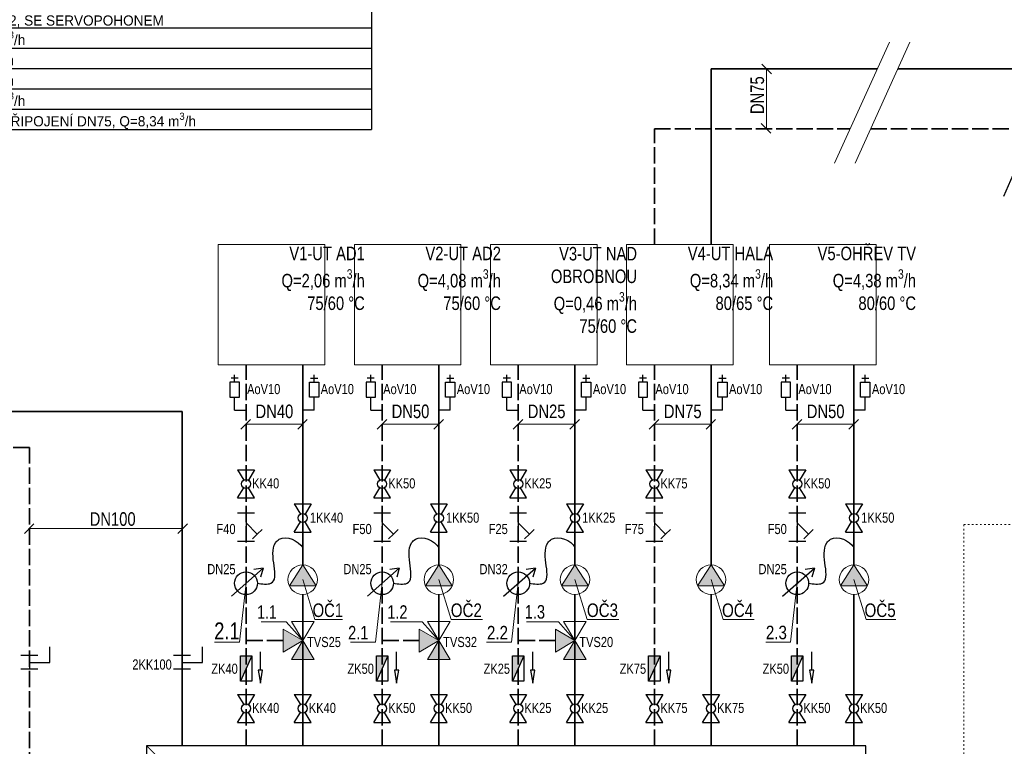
# Model space of a CAD drawing. Header units: millimetres. Extents: x -98431657 to -98227415, y -465497820 to -465456067.
# Tile 10 of 63: x -98427622 to -98420358, y -465469647 to -465464286. Entities that reach past the tile are written whole.
import ezdxf

# ---------------------------------------------------------------- set-up
doc = ezdxf.new("R2010")
doc.units = ezdxf.units.MM
for name, pattern in [('ACAD_ISO02W100', [15, 12, -3]), ('ACAD_ISO03W100', [30, 12, -18]), ('Carkovana', [0.21, 0.15, -0.06])]:
    doc.linetypes.add(name, pattern=pattern)
for name, color, linetype, lineweight in [('AA_ROZPISKY', 7, 'Continuous', 15), ('Kóty obecně', 7, 'Continuous', 25), ('Kóty_obecně', 7, 'Continuous', 25), ('Standard', 7, 'Continuous', 25), ('Topení', 6, 'Continuous', 25), ('WPF 1 - vrt', 7, 'Continuous', 25), ('ZAM - POHLEDY_Pero_č.__2', 7, 'Continuous', 13), ('základ', 7, 'Continuous', 25)]:
    doc.layers.add(name, color=color, linetype=linetype, lineweight=lineweight)
doc.layers.add('URB_DOMY_skica_hatch', color=7, linetype='Continuous', lineweight=25, true_color=0x656565)
doc.styles.add('ARIAL', font='arial.ttf')

# ---------------------------------------------------------------- blocks, each defined once
blk = doc.blocks.new('*T215')
at = {"layer": 'Kóty_obecně', "color": 6, "linetype": 'ByBlock', "lineweight": 50, "transparency": 16777216}
for p, q in [((0, 0), (5880.7, 0)), ((0, 0), (0, -550)), ((5880.7, 0), (5880.7, -550)), ((0, -250), (5880.7, -250)), ((931, -250), (931, -550))]:
    blk.add_line(p, q, dxfattribs=at)
at = {"layer": 'Kóty_obecně', "color": 0, "lineweight": 50, "transparency": 16777216}
blk.add_line((0, -550), (5880.7, -550), dxfattribs=at)
at = {"layer": 'Kóty_obecně', "color": 0, "linetype": 'ByBlock', "lineweight": -2, "transparency": 16777216}
for p, q in [((0, -550), (0, -1150)), ((931, -550), (931, -1150)), ((5880.7, -550), (5880.7, -2650)), ((0, -700), (5880.7, -700)), ((0, -850), (5880.7, -850)), ((0, -1000), (5880.7, -1000)), ((931, -1150), (5880.7, -1150)), ((0, -1300), (0, -2650)), ((931, -1300), (5880.7, -1300)), ((931, -1300), (931, -2650)), ((0, -1450), (5880.7, -1450)), ((0, -1600), (5880.7, -1600)), ((0, -1750), (5880.7, -1750)), ((0, -1900), (5880.7, -1900)), ((0, -2050), (5880.7, -2050)), ((0, -2200), (5880.7, -2200)), ((0, -2350), (5880.7, -2350)), ((0, -2500), (5880.7, -2500)), ((0, -2650), (5880.7, -2650))]:
    blk.add_line(p, q, dxfattribs=at)
at = {"layer": 'Kóty_obecně', "color": 0, "lineweight": -2, "transparency": 16777216}
for p, q in [((0, -1150), (931, -1150)), ((0, -1150), (0, -1300)), ((931, -1150), (931, -1300)), ((0, -1300), (931, -1300))]:
    blk.add_line(p, q, dxfattribs=at)
at = {"layer": 'Kóty_obecně', "color": 0, "transparency": 16777216}
for s, insert, char_height, width, attachment_point in [('{\\Fc:\\program files\\ab studio\\cadkonplus 2018\\2018\\fonts\\ic-simplex|c238;LEGENDA ZNAČENÍ}', (2940.3, -125), 125, 5877.662, 5), ('Z{\\Fc:\\program files\\ab studio\\cadkonplus 2018\\2018\\fonts\\ic-simplex|c238;NAČKA}', (465.5, -400), 100, 928.031, 5), ('P{\\Fc:\\program files\\ab studio\\cadkonplus 2018\\2018\\fonts\\ic-simplex|c238;OPIS}', (3405.8, -400), 100, 4946.631, 5), ('{\\Fc:\\program files\\ab studio\\cadkonplus 2018\\2018\\fonts\\ic-simplex|c238;1.1}', (465.5, -625), 75, 928.031, 5), ('\\A1;{\\Fc:\\program files\\ab studio\\cadkonplus 2018\\2018\\fonts\\ic-simplex|c238; TROJCESTNÝ SMĚŠOVACÍ VENTIL DN25, kvs 8, SE SERVOPOHONEM}', (932.5, -698.5), 75, 4946.631, 7), ('{\\Fc:\\program files\\ab studio\\cadkonplus 2018\\2018\\fonts\\ic-simplex|c238;1.2}', (465.5, -775), 75, 928.031, 5), ('\\A1;{\\Fc:\\program files\\ab studio\\cadkonplus 2018\\2018\\fonts\\ic-simplex|c238; TROJCESTNÝ SMĚŠOVACÍ VENTIL DN32, kvs 12, SE SERVOPOHONEM}', (932.5, -848.5), 75, 4946.631, 7), ('{\\Fc:\\program files\\ab studio\\cadkonplus 2018\\2018\\fonts\\ic-simplex|c238;1.3}', (465.5, -925), 75, 928.031, 5), ('\\A1;{\\Fc:\\program files\\ab studio\\cadkonplus 2018\\2018\\fonts\\ic-simplex|c238; TROJCESTNÝ SMĚŠOVACÍ VENTIL DN20, kvs 4, SE SERVOPOHONEM}', (932.5, -998.5), 75, 4946.631, 7), ('{\\Fc:\\program files\\ab studio\\cadkonplus 2018\\2018\\fonts\\ic-simplex|c238;1.4}', (465.5, -1075), 75, 928.031, 5), ('\\A1;{\\Fc:\\program files\\ab studio\\cadkonplus 2018\\2018\\fonts\\ic-simplex|c238; TROJCESTNÝ SMĚŠOVACÍ VENTIL DN20, kvs 6, SE SERVOPOHONEM}', (932.5, -1148.5), 75, 4946.631, 7), ('{\\Fc:\\program files\\ab studio\\cadkonplus 2018\\2018\\fonts\\ic-simplex|c238;1.5}', (465.5, -1225), 75, 928.031, 5), ('\\A1;{\\Fc:\\program files\\ab studio\\cadkonplus 2018\\2018\\fonts\\ic-simplex|c238; TROJCESTNÝ SMĚŠOVACÍ VENTIL DN25, kvs 8, SE SERVOPOHONEM}', (932.5, -1298.5), 75, 4946.631, 7), ('{\\Fc:\\program files\\ab studio\\cadkonplus 2018\\2018\\fonts\\ic-simplex|c238;1.6}', (465.5, -1375), 75, 928.031, 5), ('\\A1;{\\Fc:\\program files\\ab studio\\cadkonplus 2018\\2018\\fonts\\ic-simplex|c238; TROJCESTNÝ SMĚŠOVACÍ VENTIL DN25, kvs 8, SE SERVOPOHONEM}', (932.5, -1448.5), 75, 4946.631, 7), ('{\\Fc:\\program files\\ab studio\\cadkonplus 2018\\2018\\fonts\\ic-simplex|c238;1.7}', (465.5, -1525), 75, 928.031, 5), ('\\A1;{\\Fc:\\program files\\ab studio\\cadkonplus 2018\\2018\\fonts\\ic-simplex|c238; TROJCESTNÝ SMĚŠOVACÍ VENTIL DN25, kvs 8, SE SERVOPOHONEM}', (932.5, -1598.5), 75, 4946.631, 7), ('{\\Fc:\\program files\\ab studio\\cadkonplus 2018\\2018\\fonts\\ic-simplex|c238;1.8}', (465.5, -1675), 75, 928.031, 5), ('\\A1;{\\Fc:\\program files\\ab studio\\cadkonplus 2018\\2018\\fonts\\ic-simplex|c238; TROJCESTNÝ SMĚŠOVACÍ VENTIL DN20, kvs 4, SE SERVOPOHONEM}', (932.5, -1748.5), 75, 4946.631, 7), ('{\\Fc:\\program files\\ab studio\\cadkonplus 2018\\2018\\fonts\\ic-simplex|c238;1.9}', (465.5, -1825), 75, 928.031, 5), ('\\A1;{\\Fc:\\program files\\ab studio\\cadkonplus 2018\\2018\\fonts\\ic-simplex|c238; TROJCESTNÝ SMĚŠOVACÍ VENTIL DN32, kvs 12, SE SERVOPOHONEM}', (932.5, -1898.5), 75, 4946.631, 7), ('{\\Fc:\\program files\\ab studio\\cadkonplus 2018\\2018\\fonts\\ic-simplex|c238;2.1}', (465.5, -1975), 75, 928.031, 5), ('\\A1;{\\Fc:\\program files\\ab studio\\cadkonplus 2018\\2018\\fonts\\ic-simplex|c238; KALORIMETR ULTRAZVUKOVÝ, DN25, Q=3,5 m\\H0.7x;\\S3^ ;\\H1.42857x;/h}', (932.5, -2048.5), 75, 4946.631, 7), ('{\\Fc:\\program files\\ab studio\\cadkonplus 2018\\2018\\fonts\\ic-simplex|c238;2.2}', (465.5, -2125), 75, 928.031, 5), ('\\A1;{\\Fc:\\program files\\ab studio\\cadkonplus 2018\\2018\\fonts\\ic-simplex|c238; KALORIMETR ULTRAZVUKOVÝ, DN32, Q=6 m\\H0.7x;\\S3^ ;\\H1.42857x;/h}', (932.5, -2198.5), 75, 4946.631, 7), ('{\\Ftxt|c238;2.3}', (465.5, -2275), 75, 928.031, 5), ('\\A1;{\\Fc:\\program files\\ab studio\\cadkonplus 2018\\2018\\fonts\\ic-simplex|c238; KALORIMETR ULTRAZVUKOVÝ, DN25, Q=6 m\\H0.7x;\\S3^ ;\\H1.42857x;/h}', (932.5, -2348.5), 75, 4946.631, 7), ('{\\Ftxt|c238;2.4}', (465.5, -2425), 75, 928.031, 5), ('\\A1;{\\Fc:\\program files\\ab studio\\cadkonplus 2018\\2018\\fonts\\ic-simplex|c238; KALORIMETR ULTRAZVUKOVÝ, DN25, Q=3,5 m\\H0.7x;\\S3^ ;\\H1.42857x;/h}', (932.5, -2498.5), 75, 4946.631, 7), ('{\\Ftxt|c238;3}', (465.5, -2575), 75, 928.031, 5), ('\\A1;{\\Fc:\\program files\\ab studio\\cadkonplus 2018\\2018\\fonts\\ic-simplex|c238; TERMOHYDRAULICKÝ ROZDĚLOVAČ DN200, PŘIPOJENÍ DN75, Q=8,34 m\\H0.7x;\\S3^ ;\\H1.42857x;/h}', (932.5, -2648.5), 75, 4946.631, 7)]:
    blk.add_mtext(s, dxfattribs=dict(at, insert=insert, char_height=char_height, width=width, attachment_point=attachment_point))

msp = doc.modelspace()

# ---------------------------------------------------------------- hatches: boundary and pattern name
at = {"linetype": 'ACAD_ISO02W100', "lineweight": 100}
h = msp.add_hatch(color=256, dxfattribs=at)
h.dxf.hatch_style = 1
h.paths.add_polyline_path([(-98425678.3, -465468781.7), (-98425678.3, -465468867), (-98425678.3, -465468952.2), (-98425534.2, -465468867)])
h.paths.add_polyline_path([(-98425534.2, -465468867), (-98425617.6, -465469007.8), (-98425450.2, -465469007.8)])
h.paths.add_polyline_path([(-98424674, -465468781.7), (-98424674, -465468867), (-98424674, -465468952.2), (-98424530, -465468867)])
h.paths.add_polyline_path([(-98424530, -465468867), (-98424613.3, -465469007.8), (-98424445.9, -465469007.8)])
h.paths.add_polyline_path([(-98423669.8, -465468781.7), (-98423669.8, -465468867), (-98423669.8, -465468952.2), (-98423525.7, -465468867)])
h.paths.add_polyline_path([(-98423525.7, -465468867), (-98423609, -465469007.8), (-98423441.7, -465469007.8)])
h = msp.add_hatch(color=256, dxfattribs=at)
h.dxf.hatch_style = 1
h.paths.add_polyline_path([(-98425910.8, -465468979.9), (-98425994.5, -465468979.9), (-98425994.5, -465469165.9)])
h.paths.add_polyline_path([(-98424906.6, -465468979.9), (-98424990.3, -465468979.9), (-98424990.3, -465469165.9)])
h.paths.add_polyline_path([(-98423902.3, -465468979.9), (-98423986, -465468979.9), (-98423986, -465469165.9)])
h.paths.add_polyline_path([(-98422898.1, -465468979.9), (-98422981.8, -465468979.9), (-98422981.8, -465469165.9)])
h.paths.add_polyline_path([(-98421843.6, -465468979.9), (-98421927.3, -465468979.9), (-98421927.3, -465469165.9)])
at = {"layer": 'URB_DOMY_skica_hatch', "linetype": 'Continuous', "lineweight": 25, "true_color": 0x000000}
for points in [[(-98425534.2, -465468308.8), (-98425633, -465468462.9), (-98425435.5, -465468462.9)], [(-98424530, -465468308.8), (-98424628.8, -465468462.9), (-98424431.2, -465468462.9)], [(-98423525.7, -465468308.8), (-98423624.5, -465468462.9), (-98423426.9, -465468462.9)], [(-98422521.5, -465468308.8), (-98422620.3, -465468462.9), (-98422422.7, -465468462.9)], [(-98421467, -465468308.8), (-98421565.8, -465468462.9), (-98421368.2, -465468462.9)]]:
    msp.add_hatch(color=18, dxfattribs=at).paths.add_polyline_path(points)

# ---------------------------------------------------------------- linework, layer by layer
at = {"layer": 'AA_ROZPISKY', "linetype": 'ACAD_ISO03W100', "lineweight": 20}
msp.add_lwpolyline([(-98420657, -465468010.6), (-98411157, -465468011.5), (-98411157.4, -465472044.8), (-98420657.4, -465472043.9)], close=True, dxfattribs=at)
at = {"layer": 'Standard', "color": 1, "linetype": 'Continuous', "lineweight": 35}
for p, q in [((-98422521.5, -465464648.2), (-98421294.5, -465464648.2)), ((-98422521.5, -465465945.7), (-98422521.5, -465464648.2)), ((-98421143.8, -465464648.2), (-98420176.6, -465464648.2)), ((-98425534.2, -465468308.8), (-98425534.2, -465466832.8)), ((-98424530, -465468308.8), (-98424530, -465466832.8)), ((-98423525.7, -465468308.8), (-98423525.7, -465466832.8)), ((-98422521.5, -465468308.8), (-98422521.5, -465466832.8)), ((-98421467, -465468308.8), (-98421467, -465466832.8)), ((-98426424.9, -465467177.1), (-98429347, -465467177.1)), ((-98426424.9, -465469643.5), (-98426424.9, -465467177.1)), ((-98425534.2, -465469643.5), (-98425534.2, -465468526.2)), ((-98424530, -465469643.5), (-98424530, -465468526.2)), ((-98423525.7, -465469643.5), (-98423525.7, -465468526.2)), ((-98422521.5, -465469643.5), (-98422521.5, -465468526.2)), ((-98421467, -465469643.5), (-98421467, -465468526.2))]:
    msp.add_line(p, q, dxfattribs=at)
at = {"layer": 'Standard', "color": 5, "linetype": 'ACAD_ISO02W100', "lineweight": 35, "ltscale": 10}
for p, q in [((-98422939.9, -465465092.2), (-98421495.7, -465465092.2)), ((-98422939.9, -465465945.7), (-98422939.9, -465465092.2)), ((-98421345.1, -465465092.2), (-98420176.6, -465465092.2)), ((-98425952.7, -465469643.5), (-98425952.7, -465466832.8)), ((-98424948.4, -465469643.5), (-98424948.4, -465466832.8)), ((-98423944.2, -465469643.5), (-98423944.2, -465466832.8)), ((-98422939.9, -465469643.5), (-98422939.9, -465466832.8)), ((-98421885.4, -465469643.5), (-98421885.4, -465466832.8)), ((-98427551, -465467443.1), (-98429505.2, -465467443.1)), ((-98427551, -465469810.9), (-98427551, -465467443.1)), ((-98425678.3, -465468867), (-98425952.7, -465468867)), ((-98424674, -465468867), (-98424948.4, -465468867)), ((-98423669.8, -465468867), (-98423944.2, -465468867))]:
    msp.add_line(p, q, dxfattribs=at)
at = {"layer": 'Standard', "color": 0, "linetype": 'Continuous', "lineweight": 13}
for p, q in [((-98426001.7, -465468879.8), (-98425952.7, -465468444.4)), ((-98425534.2, -465468417.5), (-98425444.3, -465468710.6)), ((-98424997.4, -465468879.8), (-98424948.4, -465468444.4)), ((-98424530, -465468417.5), (-98424440, -465468710.6)), ((-98423993.1, -465468879.8), (-98423944.2, -465468444.4)), ((-98423525.7, -465468417.5), (-98423435.8, -465468710.6)), ((-98422521.5, -465468417.5), (-98422431.5, -465468710.6)), ((-98421934.4, -465468879.8), (-98421885.4, -465468444.4)), ((-98421467, -465468417.5), (-98421377, -465468710.6)), ((-98425840.6, -465468727.6), (-98425656.5, -465468727.6)), ((-98425656.5, -465468727.6), (-98425534.2, -465468867)), ((-98425534.2, -465468867), (-98425617.6, -465468726.2)), ((-98425617.6, -465468726.2), (-98425450.2, -465468726.2)), ((-98425450.2, -465468726.2), (-98425534.2, -465468867)), ((-98425444.3, -465468710.6), (-98425241, -465468710.6)), ((-98424886.6, -465468727.6), (-98424652.3, -465468727.6)), ((-98424652.3, -465468727.6), (-98424530, -465468867)), ((-98424530, -465468867), (-98424613.3, -465468726.2)), ((-98424613.3, -465468726.2), (-98424445.9, -465468726.2)), ((-98424445.9, -465468726.2), (-98424530, -465468867)), ((-98424440, -465468710.6), (-98424208.8, -465468710.6)), ((-98423882.3, -465468727.6), (-98423648, -465468727.6)), ((-98423648, -465468727.6), (-98423525.7, -465468867)), ((-98423525.7, -465468867), (-98423609, -465468726.2)), ((-98423609, -465468726.2), (-98423441.7, -465468726.2)), ((-98423441.7, -465468726.2), (-98423525.7, -465468867)), ((-98423435.8, -465468710.6), (-98423201.7, -465468710.6)), ((-98422431.5, -465468710.6), (-98422203.5, -465468710.6)), ((-98421377, -465468710.6), (-98421157.9, -465468710.6)), ((-98425534.2, -465468867), (-98425678.3, -465468781.7)), ((-98425678.3, -465468781.7), (-98425678.3, -465468867)), ((-98424530, -465468867), (-98424674, -465468781.7)), ((-98424674, -465468781.7), (-98424674, -465468867)), ((-98423525.7, -465468867), (-98423669.8, -465468781.7)), ((-98423669.8, -465468781.7), (-98423669.8, -465468867)), ((-98426185.8, -465468879.8), (-98426001.7, -465468879.8)), ((-98425534.2, -465468867), (-98425678.3, -465468952.2)), ((-98425678.3, -465468952.2), (-98425678.3, -465468867)), ((-98425534.2, -465468867), (-98425617.6, -465469007.8)), ((-98425450.2, -465469007.8), (-98425534.2, -465468867)), ((-98425181.5, -465468879.8), (-98424997.4, -465468879.8)), ((-98424530, -465468867), (-98424674, -465468952.2)), ((-98424674, -465468952.2), (-98424674, -465468867)), ((-98424530, -465468867), (-98424613.3, -465469007.8)), ((-98424445.9, -465469007.8), (-98424530, -465468867)), ((-98424177.3, -465468879.8), (-98423993.1, -465468879.8)), ((-98423525.7, -465468867), (-98423669.8, -465468952.2)), ((-98423669.8, -465468952.2), (-98423669.8, -465468867)), ((-98423525.7, -465468867), (-98423609, -465469007.8)), ((-98423441.7, -465469007.8), (-98423525.7, -465468867)), ((-98422118.5, -465468879.8), (-98421934.4, -465468879.8)), ((-98425617.6, -465469007.8), (-98425450.2, -465469007.8)), ((-98424613.3, -465469007.8), (-98424445.9, -465469007.8)), ((-98423609, -465469007.8), (-98423441.7, -465469007.8)), ((-98426685.7, -465469643.5), (-98426685.7, -465469978.3)), ((-98421379.9, -465469643.5), (-98426685.7, -465469643.5)), ((-98421379.9, -465469643.5), (-98421379.9, -465469978.3))]:
    msp.add_line(p, q, dxfattribs=at)
at = {"layer": 'Standard', "color": 0, "linetype": 'Continuous', "lineweight": 25}
msp.add_lwpolyline([(-98421379.9, -465469643.5), (-98426685.7, -465469643.5), (-98426685.7, -465469978.3), (-98421379.9, -465469978.3), (-98421379.9, -465469643.5)], close=True, dxfattribs=at)
at = {"layer": 'Topení', "color": 0, "linetype": 'Continuous', "lineweight": 13}
for p, q in [((-98421205, -465464450.6), (-98421609.6, -465465343.6)), ((-98421054.3, -465464450.6), (-98421459, -465465343.6)), ((-98422145.8, -465464614.3), (-98422074.7, -465464685.3)), ((-98422111.9, -465465092.2), (-98422111.9, -465464648.2)), ((-98422151.6, -465465052.5), (-98422080.6, -465465123.5)), ((-98425918.8, -465467236.8), (-98425989.8, -465467307.8)), ((-98425952.7, -465467270.6), (-98425534.2, -465467270.6)), ((-98425500.4, -465467236.8), (-98425571.4, -465467307.8)), ((-98424914.6, -465467236.8), (-98424985.6, -465467307.8)), ((-98424948.4, -465467270.6), (-98424530, -465467270.6)), ((-98424496.1, -465467236.8), (-98424567.1, -465467307.8)), ((-98423910.3, -465467236.8), (-98423981.3, -465467307.8)), ((-98423944.2, -465467270.6), (-98423525.7, -465467270.6)), ((-98423491.9, -465467236.8), (-98423562.9, -465467307.8)), ((-98422906, -465467236.8), (-98422977.1, -465467307.8)), ((-98422939.9, -465467270.6), (-98422521.5, -465467270.6)), ((-98422487.6, -465467236.8), (-98422558.6, -465467307.8)), ((-98421851.6, -465467236.8), (-98421922.6, -465467307.8)), ((-98421885.4, -465467270.6), (-98421467, -465467270.6)), ((-98421433.1, -465467236.8), (-98421504.1, -465467307.8)), ((-98427517.2, -465468006.6), (-98427588.2, -465468077.7)), ((-98426385.2, -465468006.6), (-98426456.2, -465468077.7)), ((-98427556.9, -465468040.5), (-98426424.9, -465468040.5))]:
    msp.add_line(p, q, dxfattribs=at)
at = {"layer": 'Topení', "color": 0, "linetype": 'Continuous', "lineweight": 25}
for p, q in [((-98420176.6, -465465160.6), (-98420364.6, -465465590.5)), ((-98426014.9, -465467607.4), (-98425890.5, -465467607.4)), ((-98426014.9, -465467607.4), (-98425969.9, -465467682.4)), ((-98425890.5, -465467607.4), (-98425935.5, -465467682.4)), ((-98425010.6, -465467607.4), (-98424886.2, -465467607.4)), ((-98425010.6, -465467607.4), (-98424965.6, -465467682.4)), ((-98424886.2, -465467607.4), (-98424931.2, -465467682.4)), ((-98424006.4, -465467607.4), (-98423882, -465467607.4)), ((-98424006.4, -465467607.4), (-98423961.4, -465467682.4)), ((-98423882, -465467607.4), (-98423927, -465467682.4)), ((-98423002.1, -465467607.4), (-98422877.7, -465467607.4)), ((-98423002.1, -465467607.4), (-98422957.1, -465467682.4)), ((-98422877.7, -465467607.4), (-98422922.7, -465467682.4)), ((-98421947.7, -465467607.4), (-98421823.2, -465467607.4)), ((-98421947.7, -465467607.4), (-98421902.7, -465467682.4)), ((-98421823.2, -465467607.4), (-98421868.2, -465467682.4)), ((-98426014.9, -465467814.9), (-98425969.9, -465467739.8)), ((-98425890.5, -465467814.9), (-98425935.5, -465467739.8)), ((-98425010.6, -465467814.9), (-98424965.6, -465467739.8)), ((-98424886.2, -465467814.9), (-98424931.2, -465467739.8)), ((-98424006.4, -465467814.9), (-98423961.4, -465467739.8)), ((-98423882, -465467814.9), (-98423927, -465467739.8)), ((-98423002.1, -465467814.9), (-98422957.1, -465467739.8)), ((-98422877.7, -465467814.9), (-98422922.7, -465467739.8)), ((-98421947.7, -465467814.9), (-98421902.7, -465467739.8)), ((-98421823.2, -465467814.9), (-98421868.2, -465467739.8)), ((-98426014.9, -465467814.9), (-98425890.5, -465467814.9)), ((-98425596.5, -465467858.4), (-98425472, -465467858.4)), ((-98425596.5, -465467858.4), (-98425551.5, -465467933.5)), ((-98425472, -465467858.4), (-98425517, -465467933.5)), ((-98425010.6, -465467814.9), (-98424886.2, -465467814.9)), ((-98424592.2, -465467858.4), (-98424467.8, -465467858.4)), ((-98424592.2, -465467858.4), (-98424547.2, -465467933.5)), ((-98424467.8, -465467858.4), (-98424512.8, -465467933.5)), ((-98424006.4, -465467814.9), (-98423882, -465467814.9)), ((-98423588, -465467858.4), (-98423463.5, -465467858.4)), ((-98423588, -465467858.4), (-98423542.9, -465467933.5)), ((-98423463.5, -465467858.4), (-98423508.5, -465467933.5)), ((-98423002.1, -465467814.9), (-98422877.7, -465467814.9)), ((-98421947.7, -465467814.9), (-98421823.2, -465467814.9)), ((-98421529.2, -465467858.4), (-98421404.8, -465467858.4)), ((-98421529.2, -465467858.4), (-98421484.2, -465467933.5)), ((-98421404.8, -465467858.4), (-98421449.8, -465467933.5)), ((-98426014.9, -465467925.4), (-98425890.5, -465467925.4)), ((-98425952.7, -465467925.4), (-98425952.7, -465468132.9)), ((-98425010.6, -465467925.4), (-98424886.2, -465467925.4)), ((-98424948.4, -465467925.4), (-98424948.4, -465468132.9)), ((-98424006.4, -465467925.4), (-98423882, -465467925.4)), ((-98423944.2, -465467925.4), (-98423944.2, -465468132.9)), ((-98423002.1, -465467925.4), (-98422877.7, -465467925.4)), ((-98422939.9, -465467925.4), (-98422939.9, -465468132.9)), ((-98421947.7, -465467925.4), (-98421823.2, -465467925.4)), ((-98421885.4, -465467925.4), (-98421885.4, -465468132.9)), ((-98425952.7, -465467999), (-98425869.8, -465468081.9)), ((-98425596.5, -465468066), (-98425551.5, -465467990.9)), ((-98425472, -465468066), (-98425517, -465467990.9)), ((-98424948.4, -465467999), (-98424865.6, -465468081.9)), ((-98424592.2, -465468066), (-98424547.2, -465467990.9)), ((-98424467.8, -465468066), (-98424512.8, -465467990.9)), ((-98423944.2, -465467999), (-98423861.3, -465468081.9)), ((-98423588, -465468066), (-98423542.9, -465467990.9)), ((-98423463.5, -465468066), (-98423508.5, -465467990.9)), ((-98422939.9, -465467999), (-98422857.1, -465468081.9)), ((-98421885.4, -465467999), (-98421802.6, -465468081.9)), ((-98421529.2, -465468066), (-98421484.2, -465467990.9)), ((-98421404.8, -465468066), (-98421449.8, -465467990.9)), ((-98425869.8, -465468081.9), (-98425905.3, -465468117.4)), ((-98425869.8, -465468081.9), (-98425834.3, -465468046.3)), ((-98425596.5, -465468066), (-98425472, -465468066)), ((-98424865.6, -465468081.9), (-98424901.1, -465468117.4)), ((-98424865.6, -465468081.9), (-98424830.1, -465468046.3)), ((-98424592.2, -465468066), (-98424467.8, -465468066)), ((-98423861.3, -465468081.9), (-98423896.8, -465468117.4)), ((-98423861.3, -465468081.9), (-98423825.8, -465468046.3)), ((-98423588, -465468066), (-98423463.5, -465468066)), ((-98422857.1, -465468081.9), (-98422892.6, -465468117.4)), ((-98422857.1, -465468081.9), (-98422821.6, -465468046.3)), ((-98421802.6, -465468081.9), (-98421838.1, -465468117.4)), ((-98421802.6, -465468081.9), (-98421767.1, -465468046.3)), ((-98421529.2, -465468066), (-98421404.8, -465468066)), ((-98426014.9, -465468132.9), (-98425890.5, -465468132.9)), ((-98425010.6, -465468132.9), (-98424886.2, -465468132.9)), ((-98424006.4, -465468132.9), (-98423882, -465468132.9)), ((-98423002.1, -465468132.9), (-98422877.7, -465468132.9)), ((-98421947.7, -465468132.9), (-98421823.2, -465468132.9)), ((-98426060.4, -465468540.3), (-98425826.2, -465468332.9)), ((-98425826.2, -465468332.9), (-98425895.2, -465468343.6)), ((-98425826.2, -465468332.9), (-98425845.2, -465468400)), ((-98425056.1, -465468540.3), (-98424822, -465468332.9)), ((-98424822, -465468332.9), (-98424890.9, -465468343.6)), ((-98424822, -465468332.9), (-98424840.9, -465468400)), ((-98424051.9, -465468540.3), (-98423817.7, -465468332.9)), ((-98423817.7, -465468332.9), (-98423886.7, -465468343.6)), ((-98423817.7, -465468332.9), (-98423836.6, -465468400)), ((-98421993.2, -465468540.3), (-98421759, -465468332.9)), ((-98421759, -465468332.9), (-98421828, -465468343.6)), ((-98421759, -465468332.9), (-98421777.9, -465468400)), ((-98426014.9, -465469264.4), (-98425890.5, -465469264.4)), ((-98426014.9, -465469264.4), (-98425969.9, -465469339.4)), ((-98425890.5, -465469264.4), (-98425935.5, -465469339.4)), ((-98425596.5, -465469264.4), (-98425472, -465469264.4)), ((-98425596.5, -465469264.4), (-98425551.5, -465469339.4)), ((-98425472, -465469264.4), (-98425517, -465469339.4)), ((-98425010.6, -465469264.4), (-98424886.2, -465469264.4)), ((-98425010.6, -465469264.4), (-98424965.6, -465469339.4)), ((-98424886.2, -465469264.4), (-98424931.2, -465469339.4)), ((-98424592.2, -465469264.4), (-98424467.8, -465469264.4)), ((-98424592.2, -465469264.4), (-98424547.2, -465469339.4)), ((-98424467.8, -465469264.4), (-98424512.8, -465469339.4)), ((-98424006.4, -465469264.4), (-98423882, -465469264.4)), ((-98424006.4, -465469264.4), (-98423961.4, -465469339.4)), ((-98423882, -465469264.4), (-98423927, -465469339.4)), ((-98423588, -465469264.4), (-98423463.5, -465469264.4)), ((-98423588, -465469264.4), (-98423542.9, -465469339.4)), ((-98423463.5, -465469264.4), (-98423508.5, -465469339.4)), ((-98423002.1, -465469264.4), (-98422877.7, -465469264.4)), ((-98423002.1, -465469264.4), (-98422957.1, -465469339.4)), ((-98422877.7, -465469264.4), (-98422922.7, -465469339.4)), ((-98422583.7, -465469264.4), (-98422459.3, -465469264.4)), ((-98422583.7, -465469264.4), (-98422538.7, -465469339.4)), ((-98422459.3, -465469264.4), (-98422504.3, -465469339.4)), ((-98421947.7, -465469264.4), (-98421823.2, -465469264.4)), ((-98421947.7, -465469264.4), (-98421902.7, -465469339.4)), ((-98421823.2, -465469264.4), (-98421868.2, -465469339.4)), ((-98421529.2, -465469264.4), (-98421404.8, -465469264.4)), ((-98421529.2, -465469264.4), (-98421484.2, -465469339.4)), ((-98421404.8, -465469264.4), (-98421449.8, -465469339.4)), ((-98426014.9, -465469471.9), (-98425969.9, -465469396.9)), ((-98425890.5, -465469471.9), (-98425935.5, -465469396.9)), ((-98425596.5, -465469471.9), (-98425551.5, -465469396.9)), ((-98425472, -465469471.9), (-98425517, -465469396.9)), ((-98425010.6, -465469471.9), (-98424965.6, -465469396.9)), ((-98424886.2, -465469471.9), (-98424931.2, -465469396.9)), ((-98424592.2, -465469471.9), (-98424547.2, -465469396.9)), ((-98424467.8, -465469471.9), (-98424512.8, -465469396.9)), ((-98424006.4, -465469471.9), (-98423961.4, -465469396.9)), ((-98423882, -465469471.9), (-98423927, -465469396.9)), ((-98423588, -465469471.9), (-98423542.9, -465469396.9)), ((-98423463.5, -465469471.9), (-98423508.5, -465469396.9)), ((-98423002.1, -465469471.9), (-98422957.1, -465469396.9)), ((-98422877.7, -465469471.9), (-98422922.7, -465469396.9)), ((-98422583.7, -465469471.9), (-98422538.7, -465469396.9)), ((-98422459.3, -465469471.9), (-98422504.3, -465469396.9)), ((-98421947.7, -465469471.9), (-98421902.7, -465469396.9)), ((-98421823.2, -465469471.9), (-98421868.2, -465469396.9)), ((-98421529.2, -465469471.9), (-98421484.2, -465469396.9)), ((-98421404.8, -465469471.9), (-98421449.8, -465469396.9)), ((-98426014.9, -465469471.9), (-98425890.5, -465469471.9)), ((-98425596.5, -465469471.9), (-98425472, -465469471.9)), ((-98425010.6, -465469471.9), (-98424886.2, -465469471.9)), ((-98424592.2, -465469471.9), (-98424467.8, -465469471.9)), ((-98424006.4, -465469471.9), (-98423882, -465469471.9)), ((-98423588, -465469471.9), (-98423463.5, -465469471.9)), ((-98423002.1, -465469471.9), (-98422877.7, -465469471.9)), ((-98422583.7, -465469471.9), (-98422459.3, -465469471.9)), ((-98421947.7, -465469471.9), (-98421823.2, -465469471.9)), ((-98421529.2, -465469471.9), (-98421404.8, -465469471.9))]:
    msp.add_line(p, q, dxfattribs=at)
at = {"layer": 'Topení', "color": 0, "linetype": 'Continuous', "lineweight": 35}
msp.add_line((-98426424.9, -465468975.2), (-98426424.9, -465469075.6), dxfattribs=at)
at = {"layer": 'Topení', "color": 0, "linetype": 'Carkovana', "lineweight": 18}
msp.add_lwpolyline([(-98421379.9, -465469810.9), (-98426518.3, -465469810.9), (-98426685.7, -465469643.5)], dxfattribs=at)
at = {"layer": 'Topení', "color": 0, "linetype": 'Continuous', "lineweight": 25}
for centre, radius in [((-98425952.7, -465467711.1), 33.5), ((-98424948.4, -465467711.1), 33.5), ((-98423944.2, -465467711.1), 33.5), ((-98422939.9, -465467711.1), 33.5), ((-98421885.4, -465467711.1), 33.5), ((-98425534.2, -465467962.2), 33.5), ((-98424530, -465467962.2), 33.5), ((-98423525.7, -465467962.2), 33.5), ((-98421467, -465467962.2), 33.5), ((-98425952.7, -465468444.4), 83.7), ((-98424948.4, -465468444.4), 83.7), ((-98423944.2, -465468444.4), 83.7), ((-98421885.4, -465468444.4), 83.7), ((-98425952.7, -465469368.1), 33.5), ((-98425534.2, -465469368.1), 33.5), ((-98424948.4, -465469368.1), 33.5), ((-98424530, -465469368.1), 33.5), ((-98423944.2, -465469368.1), 33.5), ((-98423525.7, -465469368.1), 33.5), ((-98422939.9, -465469368.1), 33.5), ((-98422521.5, -465469368.1), 33.5), ((-98421885.4, -465469368.1), 33.5), ((-98421467, -465469368.1), 33.5)]:
    msp.add_circle(centre, radius, dxfattribs=at)
for points, start_tangent, end_tangent in [([(-98425869, -465468444.4), (-98425768.6, -465468444.4), (-98425735.5, -465468147), (-98425707, -465468119.8), (-98425534.2, -465468180.8)], (1.156269, -0.124047), (0.658422, -1.070822)), ([(-98424864.7, -465468444.4), (-98424764.3, -465468444.4), (-98424731.2, -465468147), (-98424702.7, -465468119.8), (-98424530, -465468180.8)], (1.156269, -0.124047), (0.658422, -1.070822)), ([(-98423860.5, -465468444.4), (-98423760.1, -465468444.4), (-98423726.9, -465468147), (-98423698.5, -465468119.8), (-98423525.7, -465468180.8)], (1.156269, -0.124047), (0.558422, -1.070822)), ([(-98421801.8, -465468444.4), (-98421701.3, -465468444.4), (-98421668.2, -465468147), (-98421639.7, -465468119.8), (-98421467, -465468180.8)], (1.056269, -0.124047), (0.658422, -1.070822))]:
    msp.add_spline(points, degree=3, dxfattribs=dict(at, start_tangent=start_tangent, end_tangent=end_tangent))
at = {"layer": 'WPF 1 - vrt'}
for p, q in [((-98426036.4, -465467167.2), (-98426036.4, -465467118.1)), ((-98425450.6, -465467167.2), (-98425450.6, -465467118.1)), ((-98425032.1, -465467167.2), (-98425032.1, -465467118.1)), ((-98424446.3, -465467167.2), (-98424446.3, -465467118.1)), ((-98424027.9, -465467167.2), (-98424027.9, -465467118.1)), ((-98423442, -465467167.2), (-98423442, -465467118.1)), ((-98423023.6, -465467167.2), (-98423023.6, -465467118.1)), ((-98422437.8, -465467167.2), (-98422437.8, -465467118.1)), ((-98421969.1, -465467167.2), (-98421969.1, -465467118.1)), ((-98421383.3, -465467167.2), (-98421383.3, -465467118.1)), ((-98426036.4, -465467167.2), (-98425952.7, -465467167.2)), ((-98425450.6, -465467167.2), (-98425534.2, -465467167.2)), ((-98425032.1, -465467167.2), (-98424948.4, -465467167.2)), ((-98424446.3, -465467167.2), (-98424530, -465467167.2)), ((-98424027.9, -465467167.2), (-98423944.2, -465467167.2)), ((-98423442, -465467167.2), (-98423525.7, -465467167.2)), ((-98423023.6, -465467167.2), (-98422939.9, -465467167.2)), ((-98422437.8, -465467167.2), (-98422521.5, -465467167.2)), ((-98421969.1, -465467167.2), (-98421885.4, -465467167.2)), ((-98421383.3, -465467167.2), (-98421467, -465467167.2))]:
    msp.add_line(p, q, dxfattribs=at)
at = {"layer": 'ZAM - POHLEDY_Pero_č.__2', "color": 0, "linetype": 'Continuous', "lineweight": 13}
for p, q in [((-98425534.2, -465468308.8), (-98425633, -465468462.9)), ((-98425435.5, -465468462.9), (-98425534.2, -465468308.8)), ((-98424530, -465468308.8), (-98424628.8, -465468462.9)), ((-98424431.2, -465468462.9), (-98424530, -465468308.8)), ((-98423525.7, -465468308.8), (-98423624.5, -465468462.9)), ((-98423426.9, -465468462.9), (-98423525.7, -465468308.8)), ((-98422521.5, -465468308.8), (-98422620.3, -465468462.9)), ((-98422422.7, -465468462.9), (-98422521.5, -465468308.8)), ((-98421467, -465468308.8), (-98421565.8, -465468462.9)), ((-98421368.2, -465468462.9), (-98421467, -465468308.8)), ((-98425633, -465468462.9), (-98425435.5, -465468462.9)), ((-98424628.8, -465468462.9), (-98424431.2, -465468462.9)), ((-98423624.5, -465468462.9), (-98423426.9, -465468462.9)), ((-98422620.3, -465468462.9), (-98422422.7, -465468462.9)), ((-98421565.8, -465468462.9), (-98421368.2, -465468462.9))]:
    msp.add_line(p, q, dxfattribs=at)
for points in [[(-98426157.6, -465465945.7), (-98425371.1, -465465945.7), (-98425371.1, -465466832.8), (-98426157.6, -465466832.8), (-98426157.6, -465465945.7)], [(-98425153.3, -465465945.7), (-98424366.9, -465465945.7), (-98424366.9, -465466832.8), (-98425153.3, -465466832.8), (-98425153.3, -465465945.7)], [(-98424149.1, -465465945.7), (-98423362.6, -465465945.7), (-98423362.6, -465466832.8), (-98424149.1, -465466832.8), (-98424149.1, -465465945.7)], [(-98423144.8, -465465945.7), (-98422358.3, -465465945.7), (-98422358.3, -465466832.8), (-98423144.8, -465466832.8), (-98423144.8, -465465945.7)], [(-98422090.4, -465465945.7), (-98421303.9, -465465945.7), (-98421303.9, -465466832.8), (-98422090.4, -465466832.8), (-98422090.4, -465465945.7)]]:
    msp.add_lwpolyline(points, close=True, dxfattribs=at)
for centre in [(-98425534.2, -465468417.5), (-98424530, -465468417.5), (-98423525.7, -465468417.5), (-98422521.5, -465468417.5), (-98421467, -465468417.5)]:
    msp.add_circle(centre, 108.7, dxfattribs=at)
at = {"layer": 'základ'}
for p, q in [((-98426010.9, -465466931.1), (-98426063.2, -465466931.1)), ((-98426036.4, -465466960.9), (-98426036.4, -465466905.7)), ((-98425476, -465466931.1), (-98425423.7, -465466931.1)), ((-98425450.6, -465466960.9), (-98425450.6, -465466905.7)), ((-98425006.7, -465466931.1), (-98425059, -465466931.1)), ((-98425032.1, -465466960.9), (-98425032.1, -465466905.7)), ((-98424471.7, -465466931.1), (-98424419.4, -465466931.1)), ((-98424446.3, -465466960.9), (-98424446.3, -465466905.7)), ((-98424002.4, -465466931.1), (-98424054.7, -465466931.1)), ((-98424027.9, -465466960.9), (-98424027.9, -465466905.7)), ((-98423467.5, -465466931.1), (-98423415.2, -465466931.1)), ((-98423442, -465466960.9), (-98423442, -465466905.7)), ((-98422998.2, -465466931.1), (-98423050.5, -465466931.1)), ((-98423023.6, -465466960.9), (-98423023.6, -465466905.7)), ((-98422463.2, -465466931.1), (-98422410.9, -465466931.1)), ((-98422437.8, -465466960.9), (-98422437.8, -465466905.7)), ((-98421943.7, -465466931.1), (-98421996, -465466931.1)), ((-98421969.1, -465466960.9), (-98421969.1, -465466905.7)), ((-98421408.8, -465466931.1), (-98421356.5, -465466931.1)), ((-98421383.3, -465466960.9), (-98421383.3, -465466905.7)), ((-98426036.4, -465467118.1), (-98426036.4, -465467070.5)), ((-98425450.6, -465467118.1), (-98425450.6, -465467070.5)), ((-98425032.1, -465467118.1), (-98425032.1, -465467070.5)), ((-98424446.3, -465467118.1), (-98424446.3, -465467070.5)), ((-98424027.9, -465467118.1), (-98424027.9, -465467070.5)), ((-98423442, -465467118.1), (-98423442, -465467070.5)), ((-98423023.6, -465467118.1), (-98423023.6, -465467070.5)), ((-98422437.8, -465467118.1), (-98422437.8, -465467070.5)), ((-98421969.1, -465467118.1), (-98421969.1, -465467070.5)), ((-98421383.3, -465467118.1), (-98421383.3, -465467070.5)), ((-98427400.4, -465469029.6), (-98427400.4, -465468912.4)), ((-98426274.3, -465469029.6), (-98426274.3, -465468912.4)), ((-98425846, -465469084.7), (-98425846, -465468950)), ((-98424841.7, -465469084.7), (-98424841.7, -465468950)), ((-98423837.5, -465469084.7), (-98423837.5, -465468950)), ((-98422833.2, -465469084.7), (-98422833.2, -465468950)), ((-98421778.8, -465469084.7), (-98421778.8, -465468950)), ((-98427613.2, -465468975.2), (-98427488.8, -465468975.2)), ((-98427551, -465468975.2), (-98427551, -465469075.6)), ((-98427551, -465469029.6), (-98427400.4, -465469029.6)), ((-98426487.1, -465468975.2), (-98426362.7, -465468975.2)), ((-98426424.9, -465469029.6), (-98426274.3, -465469029.6)), ((-98425910.8, -465468979.9), (-98425994.5, -465469165.9)), ((-98424906.6, -465468979.9), (-98424990.3, -465469165.9)), ((-98423902.3, -465468979.9), (-98423986, -465469165.9)), ((-98422898.1, -465468979.9), (-98422981.8, -465469165.9)), ((-98421843.6, -465468979.9), (-98421927.3, -465469165.9)), ((-98427613.2, -465469075.6), (-98427488.8, -465469075.6)), ((-98426487.1, -465469075.6), (-98426362.7, -465469075.6))]:
    msp.add_line(p, q, dxfattribs=at)
for points in [[(-98426001.9, -465466960.9), (-98426070.8, -465466960.9), (-98426070.8, -465467070.5), (-98426001.9, -465467070.5), (-98426001.9, -465466960.9)], [(-98425485, -465466960.9), (-98425416.1, -465466960.9), (-98425416.1, -465467070.5), (-98425485, -465467070.5), (-98425485, -465466960.9)], [(-98424997.7, -465466960.9), (-98425066.6, -465466960.9), (-98425066.6, -465467070.5), (-98424997.7, -465467070.5), (-98424997.7, -465466960.9)], [(-98424480.7, -465466960.9), (-98424411.9, -465466960.9), (-98424411.9, -465467070.5), (-98424480.7, -465467070.5), (-98424480.7, -465466960.9)], [(-98423993.4, -465466960.9), (-98424062.3, -465466960.9), (-98424062.3, -465467070.5), (-98423993.4, -465467070.5), (-98423993.4, -465466960.9)], [(-98423476.5, -465466960.9), (-98423407.6, -465466960.9), (-98423407.6, -465467070.5), (-98423476.5, -465467070.5), (-98423476.5, -465466960.9)], [(-98422989.2, -465466960.9), (-98423058, -465466960.9), (-98423058, -465467070.5), (-98422989.2, -465467070.5), (-98422989.2, -465466960.9)], [(-98422472.2, -465466960.9), (-98422403.4, -465466960.9), (-98422403.4, -465467070.5), (-98422472.2, -465467070.5), (-98422472.2, -465466960.9)], [(-98421934.7, -465466960.9), (-98422003.6, -465466960.9), (-98422003.6, -465467070.5), (-98421934.7, -465467070.5), (-98421934.7, -465466960.9)], [(-98421417.8, -465466960.9), (-98421348.9, -465466960.9), (-98421348.9, -465467070.5), (-98421417.8, -465467070.5), (-98421417.8, -465466960.9)], [(-98425994.5, -465468979.9), (-98425910.8, -465468979.9), (-98425910.8, -465469165.9), (-98425994.5, -465469165.9), (-98425994.5, -465468979.9)], [(-98424990.3, -465468979.9), (-98424906.6, -465468979.9), (-98424906.6, -465469165.9), (-98424990.3, -465469165.9), (-98424990.3, -465468979.9)], [(-98423986, -465468979.9), (-98423902.3, -465468979.9), (-98423902.3, -465469165.9), (-98423986, -465469165.9), (-98423986, -465468979.9)], [(-98422981.8, -465468979.9), (-98422898.1, -465468979.9), (-98422898.1, -465469165.9), (-98422981.8, -465469165.9), (-98422981.8, -465468979.9)], [(-98421927.3, -465468979.9), (-98421843.6, -465468979.9), (-98421843.6, -465469165.9), (-98421927.3, -465469165.9), (-98421927.3, -465468979.9)], [(-98425830.1, -465469084.7), (-98425861.9, -465469084.7), (-98425846, -465469180.1), (-98425830.1, -465469084.7)], [(-98424825.9, -465469084.7), (-98424857.6, -465469084.7), (-98424841.7, -465469180.1), (-98424825.9, -465469084.7)], [(-98423821.6, -465469084.7), (-98423853.4, -465469084.7), (-98423837.5, -465469180.1), (-98423821.6, -465469084.7)], [(-98422817.3, -465469084.7), (-98422849.1, -465469084.7), (-98422833.2, -465469180.1), (-98422817.3, -465469084.7)], [(-98421762.9, -465469084.7), (-98421794.7, -465469084.7), (-98421778.8, -465469180.1), (-98421762.9, -465469084.7)]]:
    msp.add_lwpolyline(points, close=True, dxfattribs=at)

# ---------------------------------------------------------------- block references
msp.add_blockref('*T215', (-98430907.4, -465462444.8))

# ---------------------------------------------------------------- texts
at = {"layer": 'Kóty obecně', "color": 0, "linetype": 'Continuous', "lineweight": 35, "insert": (-98422129.2, -465464703.5), "char_height": 100, "width": 338.44, "attachment_point": 9, "rotation": 90, "style": 'ARIAL'}
msp.add_mtext('{\\fArial|b0|i0|c238|p34;\\W0.78;DN75}', dxfattribs=at)
at = {"layer": 'Kóty obecně', "color": 0, "linetype": 'Continuous', "lineweight": 35, "attachment_point": 9, "style": 'ARIAL'}
for s, insert, char_height, width in [('\\A1;{\\fArial|b0|i0|c238|p34;\\W0.78;V1-UT AD1\\PQ=2,06 m\\H0.7x;\\S3^ ;\\H1.42857x;/h\\P75/60 °C}', (-98425076.2, -465466429.3), 100, 1042.9), ('\\A1;{\\fArial|b0|i0|c238|p34;\\W0.78;V2-UT AD2\\PQ=4,08 m\\H0.7x;\\S3^ ;\\H1.42857x;/h\\P75/60 °C}', (-98424071.9, -465466429.3), 100, 1042.9), ('\\A1;{\\fArial|b0|i0|c238|p34;\\W0.78;V3-UT NAD\\POBROBNOU\\PQ=0,46 m\\H0.7x;\\S3^ ;\\H1.42857x;/h\\P75/60 °C}', (-98423067.7, -465466597.9), 100, 1042.9), ('\\A1;{\\fArial|b0|i0|c238|p34;\\W0.78;V4-UT HALA\\PQ=8,34 m\\H0.7x;\\S3^ ;\\H1.42857x;/h\\P80/65 °C}', (-98422063.4, -465466429.3), 100, 1042.9), ('\\A1;{\\fArial|b0|i0|c238|p34;\\W0.78;V5-OHŘEV TV\\PQ=4,38 m\\H0.7x;\\S3^ ;\\H1.42857x;/h\\P80/60 °C}', (-98421009, -465466429.3), 100, 1042.9), ('{\\fArial|b0|i0|c238|p34;\\W0.78;AoV10}', (-98425699.5, -465467049.8), 75, 338.44), ('{\\fArial|b0|i0|c238|p34;\\W0.78;AoV10}', (-98425156.4, -465467049.8), 75, 338.44), ('{\\fArial|b0|i0|c238|p34;\\W0.78;AoV10}', (-98424695.2, -465467049.8), 75, 338.44), ('{\\fArial|b0|i0|c238|p34;\\W0.78;AoV10}', (-98424152.2, -465467049.8), 75, 338.44), ('{\\fArial|b0|i0|c238|p34;\\W0.78;AoV10}', (-98423691, -465467049.8), 75, 338.44), ('{\\fArial|b0|i0|c238|p34;\\W0.78;AoV10}', (-98423147.9, -465467049.8), 75, 338.44), ('{\\fArial|b0|i0|c238|p34;\\W0.78;AoV10}', (-98422686.7, -465467049.8), 75, 338.44), ('{\\fArial|b0|i0|c238|p34;\\W0.78;AoV10}', (-98422143.6, -465467049.8), 75, 338.44), ('{\\fArial|b0|i0|c238|p34;\\W0.78;AoV10}', (-98421632.2, -465467049.8), 75, 338.44), ('{\\fArial|b0|i0|c238|p34;\\W0.78;AoV10}', (-98421089.2, -465467049.8), 75, 338.44), ('{\\fArial|b0|i0|c238|p34;\\W0.78;DN40}', (-98425604, -465467227), 100, 338.44), ('{\\fArial|b0|i0|c238|p34;\\W0.78;DN50}', (-98424599.8, -465467227), 100, 338.44), ('{\\fArial|b0|i0|c238|p34;\\W0.78;DN25}', (-98423595.5, -465467227), 100, 338.44), ('{\\fArial|b0|i0|c238|p34;\\W0.78;DN75}', (-98422591.3, -465467227), 100, 338.44), ('{\\fArial|b0|i0|c238|p34;\\W0.78;DN50}', (-98421536.8, -465467227), 100, 338.44), ('{\\fArial|b0|i0|c238|p34;\\W0.78;KK40}', (-98425707.5, -465467745.5), 75, 338.44), ('{\\fArial|b0|i0|c238|p34;\\W0.78;KK50}', (-98424703.2, -465467745.5), 75, 338.44), ('{\\fArial|b0|i0|c238|p34;\\W0.78;KK25}', (-98423699, -465467745.5), 75, 338.44), ('{\\fArial|b0|i0|c238|p34;\\W0.78;KK75}', (-98422694.7, -465467745.5), 75, 338.44), ('{\\fArial|b0|i0|c238|p34;\\W0.78;KK50}', (-98421640.3, -465467745.5), 75, 338.44), ('{\\fArial|b0|i0|c238|p34;\\W0.78;DN100}', (-98426767, -465468021.6), 100, 338.44), ('{\\fArial|b0|i0|c238|p34;\\W0.78;1KK40}', (-98425235.9, -465467998.7), 75, 338.44), ('{\\fArial|b0|i0|c238|p34;\\W0.78;1KK50}', (-98424231.6, -465467998.7), 75, 338.44), ('{\\fArial|b0|i0|c238|p34;\\W0.78;1KK25}', (-98423227.4, -465467998.7), 75, 338.44), ('{\\fArial|b0|i0|c238|p34;\\W0.78;1KK50}', (-98421168.6, -465467998.7), 75, 338.44), ('{\\fArial|b0|i0|c238|p34;\\W0.78;F40}', (-98426029.8, -465468082.3), 75, 338.44), ('{\\fArial|b0|i0|c238|p34;\\W0.78;F50}', (-98425025.5, -465468082.3), 75, 338.44), ('{\\fArial|b0|i0|c238|p34;\\W0.78;F25}', (-98424021.3, -465468082.3), 75, 338.44), ('{\\fArial|b0|i0|c238|p34;\\W0.78;F75}', (-98423017, -465468082.3), 75, 338.44), ('{\\fArial|b0|i0|c238|p34;\\W0.78;F50}', (-98421962.5, -465468082.3), 75, 338.44), ('{\\fArial|b0|i0|c238|p34;\\W0.78;DN25}', (-98426029.8, -465468378.6), 75, 338.44), ('{\\fArial|b0|i0|c238|p34;\\W0.78;DN25}', (-98425025.5, -465468378.1), 75, 338.44), ('{\\fArial|b0|i0|c238|p34;\\W0.78;DN32}', (-98424021.3, -465468378.6), 75, 338.44), ('{\\fArial|b0|i0|c238|p34;\\W0.78;DN25}', (-98421962.5, -465468378.6), 75, 338.44), ('\\W0.74;1.1', (-98425726.8, -465468706.5), 100, 242.257), ('\\W0.78;OČ1', (-98425237, -465468694.6), 100, 338.44), ('\\W0.77;1.2', (-98424761.2, -465468706.5), 100, 244.017), ('\\W0.80;OČ2', (-98424212.3, -465468694.6), 100, 339.744), ('\\W0.77;1.3', (-98423746.4, -465468706.5), 100, 244.017), ('\\W0.80;OČ3', (-98423207.8, -465468694.6), 100, 339.744), ('\\W0.80;OČ4', (-98422210.7, -465468694.6), 100, 339.744), ('\\W0.80;OČ5', (-98421159.4, -465468694.6), 100, 339.744), ('\\W0.77;2.1', (-98425999.7, -465468858.6), 125.53, 244.017), ('\\W0.77;2.1', (-98425049.9, -465468858.6), 100, 244.017), ('\\W0.80;2.2', (-98424019.8, -465468858.6), 100, 245.914), ('\\W0.80;2.3', (-98421961.8, -465468858.6), 100, 245.914), ('{\\fArial|b0|i0|c238|p34;\\W0.78;TVS25}', (-98425252.3, -465468916.1), 75, 338.44), ('{\\fArial|b0|i0|c238|p34;\\W0.78;TVS32}', (-98424248.1, -465468916.1), 75, 338.44), ('{\\fArial|b0|i0|c238|p34;\\W0.78;TVS20}', (-98423243.8, -465468916.1), 75, 338.44), ('{\\fArial|b0|i0|c238|p34;\\W0.78;2KK100}', (-98426500.4, -465469082.2), 75, 338.44), ('{\\fArial|b0|i0|c238|p34;\\W0.78;ZK40}', (-98426013.2, -465469113.3), 75, 338.44), ('{\\fArial|b0|i0|c238|p34;\\W0.78;ZK50}', (-98425008.9, -465469113.3), 75, 338.44), ('{\\fArial|b0|i0|c238|p34;\\W0.78;ZK25}', (-98424004.7, -465469113.3), 75, 338.44), ('{\\fArial|b0|i0|c238|p34;\\W0.78;ZK75}', (-98423000.4, -465469113.3), 75, 338.44), ('{\\fArial|b0|i0|c238|p34;\\W0.78;ZK50}', (-98421945.9, -465469113.3), 75, 338.44), ('{\\fArial|b0|i0|c238|p34;\\W0.78;KK40}', (-98425707.5, -465469402.5), 75, 338.44), ('{\\fArial|b0|i0|c238|p34;\\W0.78;KK40}', (-98425289.1, -465469402.5), 75, 338.44), ('{\\fArial|b0|i0|c238|p34;\\W0.78;KK50}', (-98424703.2, -465469402.5), 75, 338.44), ('{\\fArial|b0|i0|c238|p34;\\W0.78;KK50}', (-98424284.8, -465469402.5), 75, 338.44), ('{\\fArial|b0|i0|c238|p34;\\W0.78;KK25}', (-98423699, -465469402.5), 75, 338.44), ('{\\fArial|b0|i0|c238|p34;\\W0.78;KK25}', (-98423280.5, -465469402.5), 75, 338.44), ('{\\fArial|b0|i0|c238|p34;\\W0.78;KK75}', (-98422694.7, -465469402.5), 75, 338.44), ('{\\fArial|b0|i0|c238|p34;\\W0.78;KK75}', (-98422276.3, -465469402.5), 75, 338.44), ('{\\fArial|b0|i0|c238|p34;\\W0.78;KK50}', (-98421640.3, -465469402.5), 75, 338.44), ('{\\fArial|b0|i0|c238|p34;\\W0.78;KK50}', (-98421221.8, -465469402.5), 75, 338.44)]:
    msp.add_mtext(s, dxfattribs=dict(at, insert=insert, char_height=char_height, width=width))

doc.saveas('drawing.dxf')
